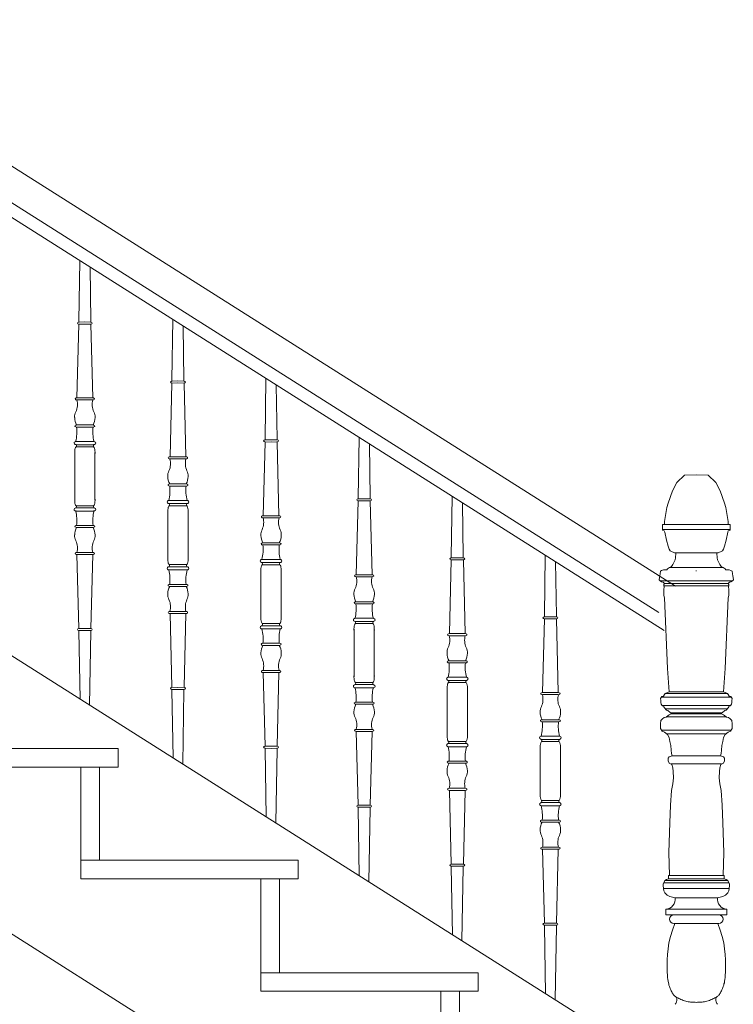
# Model space of a CAD drawing. Header units: millimetres. Extents: x -573548 to 674770, y -246895 to -89040.
# Tile 10 of 199: x 84797 to 85947, y -241671 to -240086. Entities that reach past the tile are written whole.
import ezdxf

# ---------------------------------------------------------------- set-up
doc = ezdxf.new("R2010")
doc.units = ezdxf.units.MM
for name, color, linetype, lineweight in [('balustrada drewniana_Nr_pióra__1', 8, 'Continuous', 9), ('SCHODY_Nr_pióra__1', 8, 'Continuous', 9), ('SCIANY_KONSTR_Nr_pióra__21', 8, 'Continuous', 9)]:
    doc.layers.add(name, color=color, linetype=linetype, lineweight=lineweight)

# ---------------------------------------------------------------- blocks, each defined once
blk = doc.blocks.new('A$C685D2BB2')
at = {"layer": 'balustrada drewniana_Nr_pióra__1'}
for p, q in [((7693.1, 5896.1), (4776.7, 7740.9)), ((7666.2, 5854), (4762.2, 7690.9)), ((7675, 5824.8), (4756.4, 7670.9)), ((7670.4, 5122.3), (4720.1, 6987.8)), ((6727.3, 6120.7), (6741.4, 6120.7)), ((6755.5, 6120.7), (6741.4, 6120.7)), ((6725.1, 6073.3), (6725.1, 6111.7)), ((6757.7, 6073.3), (6757.7, 6111.7)), ((6725.1, 6073.3), (6725.1, 6034.8)), ((6757.7, 6073.3), (6757.7, 6034.8)), ((6727.3, 6025.9), (6741.4, 6025.9)), ((6755.5, 6025.9), (6741.4, 6025.9)), ((6877.3, 6025.8), (6891.4, 6025.8)), ((6905.5, 6025.8), (6891.4, 6025.8)), ((6875.1, 5978.4), (6875.1, 6016.9)), ((6907.7, 5978.4), (6907.7, 6016.9)), ((7675.1, 5995.8), (7726.6, 5995.8)), ((7778, 5995.8), (7726.6, 5995.8)), ((6875.1, 5978.4), (6875.1, 5939.9)), ((6907.7, 5978.4), (6907.7, 5939.9)), ((7672, 5987.4), (7726.6, 5987.4)), ((7781.1, 5987.4), (7726.6, 5987.4)), ((7693.6, 5949.9), (7726.6, 5949.9)), ((7759.5, 5949.9), (7726.6, 5949.9)), ((6877.3, 5931), (6891.4, 5931)), ((6905.5, 5931), (6891.4, 5931)), ((7027.3, 5930.9), (7041.4, 5930.9)), ((7055.5, 5930.9), (7041.4, 5930.9)), ((7025.1, 5883.5), (7025.1, 5922)), ((7057.7, 5883.5), (7057.7, 5922)), ((7683.4, 5926.2), (7726.6, 5926.2)), ((7726.6, 5921.1), (7725.9, 5921.1)), ((7769.7, 5926.2), (7726.6, 5926.2)), ((7668.3, 5904.9), (7726.6, 5904.9)), ((7674.1, 5897.1), (7726.2, 5897.1)), ((7674.9, 5900.8), (7726.6, 5900.8)), ((7784.8, 5904.9), (7726.6, 5904.9)), ((7778.2, 5900.8), (7726.6, 5900.8)), ((7779, 5897.1), (7726.9, 5897.1)), ((7025.1, 5883.5), (7025.1, 5845)), ((7057.7, 5883.5), (7057.7, 5845)), ((7027.3, 5836.1), (7041.4, 5836.1)), ((7055.5, 5836.1), (7041.4, 5836.1)), ((7177.3, 5836), (7191.4, 5836)), ((7205.5, 5836), (7191.4, 5836)), ((7175.1, 5788.6), (7175.1, 5827.1)), ((7207.7, 5788.6), (7207.7, 5827.1)), ((7175.1, 5788.6), (7175.1, 5750.2)), ((7207.7, 5788.6), (7207.7, 5750.2)), ((7177.3, 5741.2), (7191.4, 5741.2)), ((7205.5, 5741.2), (7191.4, 5741.2)), ((7327.3, 5741.1), (7341.4, 5741.1)), ((7355.5, 5741.1), (7341.4, 5741.1)), ((7325.1, 5693.7), (7325.1, 5732.2)), ((7357.7, 5693.7), (7357.7, 5732.2)), ((7676.4, 5723.7), (7726.6, 5723.7)), ((7682.6, 5726), (7726.6, 5726)), ((7770.5, 5726), (7726.6, 5726)), ((7776.7, 5723.7), (7726.6, 5723.7)), ((7670.2, 5717.4), (7726.6, 5717.4)), ((7782.9, 5717.4), (7726.6, 5717.4)), ((7325.1, 5693.7), (7325.1, 5655.3)), ((7357.7, 5693.7), (7357.7, 5655.3)), ((7671.4, 5704), (7726.6, 5704)), ((7677, 5698.6), (7726.6, 5698.6)), ((7685.2, 5692.5), (7726.6, 5692.5)), ((7685.2, 5691), (7726.6, 5691)), ((7781.7, 5704), (7726.6, 5704)), ((7776.1, 5698.6), (7726.6, 5698.6)), ((7767.9, 5692.5), (7726.6, 5692.5)), ((7767.9, 5691), (7726.6, 5691)), ((7678.6, 5685.9), (7726.6, 5685.9)), ((7774.5, 5685.9), (7726.6, 5685.9)), ((7670.7, 5664.3), (7726.6, 5664.3)), ((7678.5, 5658.8), (7726.6, 5658.8)), ((7782.4, 5664.3), (7726.6, 5664.3)), ((7774.6, 5658.8), (7726.6, 5658.8)), ((7327.3, 5646.3), (7341.4, 5646.3)), ((7355.5, 5646.3), (7341.4, 5646.3)), ((7477.3, 5646.3), (7491.4, 5646.3)), ((7505.5, 5646.3), (7491.4, 5646.3)), ((7475.1, 5598.9), (7475.1, 5637.3)), ((7507.7, 5598.9), (7507.7, 5637.3)), ((7687.8, 5623.1), (7726.6, 5623.1)), ((7765.3, 5623.1), (7726.6, 5623.1)), ((7475.1, 5598.9), (7475.1, 5560.4)), ((7507.7, 5598.9), (7507.7, 5560.4)), ((7685.8, 5610.1), (7726.6, 5610.1)), ((7767.3, 5610.1), (7726.6, 5610.1)), ((7477.3, 5551.5), (7491.4, 5551.5)), ((7505.5, 5551.5), (7491.4, 5551.5)), ((7676, 5422.6), (7726.6, 5422.6)), ((7681.6, 5430.8), (7726.6, 5430.8)), ((7681.6, 5425.3), (7726.6, 5425.3)), ((7771.5, 5430.8), (7726.6, 5430.8)), ((7771.5, 5425.3), (7726.6, 5425.3)), ((7777.1, 5422.6), (7726.6, 5422.6)), ((7673.8, 5409.6), (7726.6, 5409.6)), ((7674, 5418.5), (7726.6, 5418.5)), ((7779.1, 5418.5), (7726.6, 5418.5)), ((7779.3, 5409.6), (7726.6, 5409.6)), ((7692.3, 5394.5), (7726.6, 5394.5)), ((7760.8, 5394.5), (7726.6, 5394.5)), ((7677.4, 5376.3), (7726.6, 5376.3)), ((7677.4, 5376.3), (7677.4, 5367.4)), ((7775.7, 5376.3), (7726.6, 5376.3)), ((7775.7, 5376.3), (7775.7, 5367.4)), ((7677.4, 5367.4), (7726.6, 5367.4)), ((7690.4, 5367.1), (7690.4, 5367.4)), ((7690.4, 5367.1), (7726.6, 5367.1)), ((7775.7, 5367.4), (7726.6, 5367.4)), ((7762.7, 5367.1), (7726.6, 5367.1)), ((7762.7, 5367.1), (7762.7, 5367.4)), ((7690.4, 5353.3), (7726.6, 5353.3)), ((7762.7, 5353.3), (7726.6, 5353.3))]:
    blk.add_line(p, q, dxfattribs=at)
for points in [[(6733.2, 6420.3), (6731.8, 6322.9), (6731.7, 6321.5)], [(6749.8, 6409.9), (6751.1, 6322.9), (6751.1, 6321.5)], [(6883.2, 6325.4), (6881.8, 6228), (6881.7, 6226.6)], [(6731.7, 6318.2), (6728.7, 6199.4)], [(6732.1, 6321.5), (6741.4, 6321.6)], [(6741.4, 6318.3), (6732.1, 6318.2)], [(6750.7, 6321.5), (6741.4, 6321.6)], [(6741.4, 6318.3), (6750.8, 6318.2)], [(6751.2, 6318.2), (6754.1, 6199.4)], [(6899.8, 6315), (6901.1, 6228), (6901.1, 6226.6)], [(7033.2, 6230.6), (7031.8, 6133.1), (7031.7, 6131.7)], [(6881.7, 6223.3), (6878.7, 6104.5)], [(6882.1, 6226.6), (6891.4, 6226.7)], [(6891.4, 6223.4), (6882.1, 6223.3)], [(6900.7, 6226.6), (6891.4, 6226.7)], [(6891.4, 6223.4), (6900.8, 6223.3)], [(6901.2, 6223.3), (6904.1, 6104.5)], [(7049.8, 6220.1), (7051.1, 6133.1), (7051.1, 6131.7)], [(6728.6, 6199.4), (6741.4, 6199.4)], [(6754.2, 6199.4), (6741.4, 6199.4)], [(6741.4, 6196.1), (6728.6, 6196.1)], [(6741.4, 6196.1), (6754.2, 6196.1)], [(6728.2, 6155.8), (6741.4, 6155.8)], [(6741.4, 6152.4), (6728.2, 6152.4)], [(6754.7, 6155.8), (6741.4, 6155.8)], [(6741.4, 6152.4), (6754.7, 6152.4)], [(7183.2, 6135.7), (7181.8, 6038.2), (7181.7, 6036.8)], [(6727.5, 6129.3), (6741.4, 6129.3)], [(6741.4, 6124.1), (6727.5, 6124.1)], [(6755.4, 6129.3), (6741.4, 6129.3)], [(6741.4, 6124.1), (6755.3, 6124.1)], [(7031.7, 6128.4), (7028.7, 6009.7)], [(7032.1, 6131.7), (7041.4, 6131.9)], [(7041.4, 6128.5), (7032.1, 6128.4)], [(7050.7, 6131.7), (7041.4, 6131.9)], [(7041.4, 6128.5), (7050.8, 6128.4)], [(7051.2, 6128.4), (7054.1, 6009.7)], [(7199.8, 6125.2), (7201.1, 6038.2), (7201.1, 6036.8)], [(6878.6, 6104.5), (6891.4, 6104.5)], [(6904.2, 6104.5), (6891.4, 6104.5)], [(6891.4, 6101.2), (6878.6, 6101.2)], [(6891.4, 6101.2), (6904.2, 6101.2)], [(7726.6, 6075.8), (7707.7, 6075), (7695, 6063), (7688.2, 6050), (7681.3, 6029.7), (7678.9, 6022.9), (7675.1, 6000.2), (7675.1, 5995.8), (7672, 5995.8), (7672, 5991), (7672, 5988.6), (7672, 5986.2), (7675, 5985.6), (7675.8, 5983.5), (7678.6, 5970.4), (7681, 5960.5), (7683, 5955.7), (7684.5, 5953), (7687.5, 5951.6), (7689, 5950.8), (7691.2, 5950.2), (7692.6, 5950.2), (7693.6, 5949.9), (7693.3, 5946.8), (7693, 5944.7), (7693, 5942), (7692.6, 5938.5), (7690.6, 5935.5), (7688.8, 5931.3), (7686.4, 5927.9), (7683.4, 5926.2), (7680.3, 5924.3), (7678.9, 5922.8), (7673.4, 5922.4), (7670.7, 5921.7), (7669, 5920.4), (7668.3, 5916.3), (7667.9, 5912.8), (7667.2, 5910.1), (7666.9, 5906.7)], [(7726.6, 6075.8), (7745.4, 6075), (7758.1, 6063), (7764.9, 6050), (7771.8, 6029.7), (7774.2, 6022.9), (7778, 6000.2), (7778, 5995.8), (7781.1, 5995.8), (7781.1, 5991), (7781.1, 5988.6), (7781.1, 5986.2), (7778.1, 5985.6), (7777.3, 5983.5), (7774.5, 5970.4), (7772.1, 5960.5), (7770.1, 5955.7), (7768.6, 5953), (7765.6, 5951.6), (7764.1, 5950.8), (7761.9, 5950.2), (7760.5, 5950.2), (7759.5, 5949.9), (7759.8, 5946.8), (7760.1, 5944.7), (7760.1, 5942), (7760.5, 5938.5), (7762.5, 5935.5), (7764.3, 5931.3), (7766.7, 5927.9), (7769.7, 5926.2), (7772.8, 5924.3), (7774.2, 5922.8), (7779.7, 5922.4), (7782.4, 5921.7), (7784.1, 5920.4), (7784.8, 5916.3), (7785.2, 5912.8), (7785.9, 5910.1), (7786.2, 5906.7)], [(6878.2, 6060.9), (6891.4, 6060.9)], [(6891.4, 6057.5), (6878.2, 6057.5)], [(6904.7, 6060.9), (6891.4, 6060.9)], [(6891.4, 6057.5), (6904.7, 6057.5)], [(7333.2, 6040.8), (7331.8, 5943.4), (7331.7, 5941.9)], [(6877.5, 6034.4), (6891.4, 6034.4)], [(6891.4, 6029.2), (6877.5, 6029.2)], [(6905.4, 6034.4), (6891.4, 6034.4)], [(6891.4, 6029.2), (6905.3, 6029.2)], [(7181.7, 6033.5), (7178.7, 5914.8)], [(7182.1, 6036.8), (7191.4, 6037)], [(7191.4, 6033.6), (7182.1, 6033.5)], [(7200.7, 6036.8), (7191.4, 6037)], [(7191.4, 6033.6), (7200.8, 6033.5)], [(7201.2, 6033.5), (7204.1, 5914.8)], [(7349.8, 6030.3), (7351.1, 5943.4), (7351.1, 5941.9)], [(6741.4, 6022.4), (6727.5, 6022.4)], [(6727.5, 6017.3), (6741.4, 6017.3)], [(6741.4, 6022.4), (6755.3, 6022.4)], [(6755.4, 6017.3), (6741.4, 6017.3)], [(7028.6, 6009.7), (7041.4, 6009.7)], [(7054.2, 6009.7), (7041.4, 6009.7)], [(6741.4, 5994.1), (6728.2, 5994.1)], [(6741.4, 5994.1), (6754.7, 5994.1)], [(7041.4, 6006.3), (7028.6, 6006.3)], [(7041.4, 6006.3), (7054.2, 6006.3)], [(6728.2, 5990.8), (6741.4, 5990.8)], [(6754.7, 5990.8), (6741.4, 5990.8)], [(7028.2, 5966), (7041.4, 5966)], [(7041.4, 5962.7), (7028.2, 5962.7)], [(7054.7, 5966), (7041.4, 5966)], [(7041.4, 5962.7), (7054.7, 5962.7)], [(6741.4, 5950.5), (6728.6, 5950.5)], [(6728.6, 5947.1), (6741.4, 5947.1)], [(6731.7, 5828.4), (6728.7, 5947.1)], [(6741.4, 5950.5), (6754.2, 5950.5)], [(6754.2, 5947.1), (6741.4, 5947.1)], [(6751.2, 5828.4), (6754.1, 5947.1)], [(7483.2, 5945.9), (7481.8, 5848.5), (7481.7, 5847.1)], [(7027.5, 5939.5), (7041.4, 5939.5)], [(7041.4, 5934.3), (7027.5, 5934.3)], [(7055.4, 5939.5), (7041.4, 5939.5)], [(7041.4, 5934.3), (7055.3, 5934.3)], [(7331.7, 5938.7), (7328.7, 5819.9)], [(7332.1, 5942), (7341.4, 5942.1)], [(7341.4, 5938.7), (7332.1, 5938.6)], [(7350.7, 5942), (7341.4, 5942.1)], [(7341.4, 5938.7), (7350.8, 5938.6)], [(7351.2, 5938.7), (7354.1, 5819.9)], [(7499.8, 5935.4), (7501.1, 5848.5), (7501.1, 5847.1)], [(6891.4, 5927.6), (6877.5, 5927.6)], [(6877.5, 5922.4), (6891.4, 5922.4)], [(6891.4, 5927.6), (6905.3, 5927.6)], [(6905.4, 5922.4), (6891.4, 5922.4)], [(7178.6, 5914.8), (7191.4, 5914.8)], [(7204.2, 5914.8), (7191.4, 5914.8)], [(6891.4, 5899.2), (6878.2, 5899.2)], [(6891.4, 5899.2), (6904.7, 5899.2)], [(7191.4, 5911.4), (7178.6, 5911.4)], [(7191.4, 5911.4), (7204.2, 5911.4)], [(7666.9, 5906.7), (7668.3, 5904.9), (7670.7, 5903.2), (7673.1, 5902.5), (7675.1, 5900.6), (7675.2, 5900.7), (7674.1, 5898.8), (7674.1, 5896.7), (7674.8, 5895.3), (7674.4, 5890.9), (7674.4, 5886.4), (7674.4, 5881.3), (7675.5, 5877.5), (7680.3, 5763.7), (7682.7, 5726), (7676.4, 5723.7), (7675.5, 5721.9), (7673.4, 5719.5), (7671, 5718.8), (7669, 5715.4), (7669.3, 5712.3), (7669.3, 5709.2), (7670, 5706.4), (7671, 5704.7), (7671.5, 5703.9), (7673.4, 5703), (7674.3, 5702.3), (7675.5, 5700.3), (7678.6, 5696.8), (7680.6, 5696.2), (7684.4, 5693.1), (7686.1, 5692.4), (7684.7, 5690.3), (7682.7, 5689.3), (7681.3, 5688.3), (7678.2, 5685.5), (7674.8, 5684.8), (7672, 5682.8), (7669.3, 5680), (7669, 5674.9), (7668.6, 5672.2), (7668.6, 5667.4), (7671.7, 5662.9), (7675.5, 5661.2), (7680.3, 5657.4), (7682.7, 5652.6), (7684, 5646.5), (7685.4, 5639.6), (7686.1, 5632.4), (7686.4, 5626.9), (7687.8, 5623.1), (7682.7, 5621.8), (7681, 5619.2), (7681, 5614.9), (7683, 5611.5), (7687.1, 5609.4), (7688.8, 5603.9), (7689.2, 5598.1), (7689.9, 5587.5), (7688.8, 5578.2), (7686.4, 5567.3), (7684.9, 5543.6), (7683.6, 5515.1), (7682.3, 5467.5), (7683.4, 5430.8), (7681.6, 5430.8), (7681.6, 5427.7), (7681.6, 5425.3), (7678.6, 5424), (7676, 5422.6), (7673.1, 5416.4), (7673.1, 5414), (7674.4, 5405.6), (7676, 5402.6), (7679.8, 5398.7), (7683.6, 5396.8), (7692.3, 5394.5), (7702, 5394.5), (7726.6, 5394.5)], [(7786.2, 5906.7), (7784.8, 5904.9), (7782.4, 5903.2), (7780, 5902.5), (7778, 5900.6), (7777.9, 5900.7), (7779, 5898.8), (7779, 5896.7), (7778.3, 5895.3), (7778.7, 5890.9), (7778.7, 5886.4), (7778.7, 5881.3), (7777.6, 5877.5), (7772.8, 5763.7), (7770.4, 5726), (7776.7, 5723.7), (7777.6, 5721.9), (7779.7, 5719.5), (7782.1, 5718.8), (7784.1, 5715.4), (7783.8, 5712.3), (7783.8, 5709.2), (7783.1, 5706.4), (7782.1, 5704.7), (7781.6, 5703.9), (7779.7, 5703), (7778.8, 5702.3), (7777.6, 5700.3), (7774.5, 5696.8), (7772.5, 5696.2), (7768.7, 5693.1), (7767, 5692.4), (7768.4, 5690.3), (7770.4, 5689.3), (7771.8, 5688.3), (7774.9, 5685.5), (7778.3, 5684.8), (7781.1, 5682.8), (7783.8, 5680), (7784.1, 5674.9), (7784.5, 5672.2), (7784.5, 5667.4), (7781.4, 5662.9), (7777.6, 5661.2), (7772.8, 5657.4), (7770.4, 5652.6), (7769.1, 5646.5), (7767.7, 5639.6), (7767, 5632.4), (7766.7, 5626.9), (7765.3, 5623.1), (7770.4, 5621.8), (7772.1, 5619.2), (7772.1, 5614.9), (7770.1, 5611.5), (7766, 5609.4), (7764.3, 5603.9), (7763.9, 5598.1), (7763.2, 5587.5), (7764.3, 5578.2), (7766.7, 5567.3), (7768.2, 5543.6), (7769.5, 5515.1), (7770.8, 5467.5), (7769.7, 5430.8), (7771.5, 5430.8), (7771.5, 5427.7), (7771.5, 5425.3), (7774.5, 5424), (7777.1, 5422.6), (7780, 5416.4), (7780, 5414), (7778.7, 5405.6), (7777.1, 5402.6), (7773.3, 5398.7), (7769.5, 5396.8), (7760.8, 5394.5), (7751.1, 5394.5), (7726.6, 5394.5)], [(6878.2, 5895.9), (6891.4, 5895.9)], [(6904.7, 5895.9), (6891.4, 5895.9)], [(7178.2, 5871.1), (7191.4, 5871.1)], [(7191.4, 5867.8), (7178.2, 5867.8)], [(7204.7, 5871.1), (7191.4, 5871.1)], [(7191.4, 5867.8), (7204.7, 5867.8)], [(6891.4, 5855.6), (6878.6, 5855.6)], [(6878.6, 5852.2), (6891.4, 5852.2)], [(6881.7, 5733.5), (6878.7, 5852.2)], [(6891.4, 5855.6), (6904.2, 5855.6)], [(6904.2, 5852.2), (6891.4, 5852.2)], [(6901.2, 5733.5), (6904.1, 5852.2)], [(7177.5, 5844.6), (7191.4, 5844.6)], [(7191.4, 5839.5), (7177.5, 5839.5)], [(7205.4, 5844.6), (7191.4, 5844.6)], [(7191.4, 5839.5), (7205.3, 5839.5)], [(7481.7, 5843.8), (7478.7, 5725)], [(7482.1, 5847.1), (7491.4, 5847.2)], [(7491.4, 5843.9), (7482.1, 5843.7)], [(7500.7, 5847.1), (7491.4, 5847.2)], [(7491.4, 5843.9), (7500.8, 5843.7)], [(7501.2, 5843.8), (7504.1, 5725)], [(6733.6, 5714.6), (6731.8, 5823.7), (6731.7, 5825.1)], [(6741.4, 5828.3), (6732.1, 5828.4)], [(6732.1, 5825.1), (6741.4, 5824.9)], [(6741.4, 5828.3), (6750.8, 5828.4)], [(6750.7, 5825.1), (6741.4, 5824.9)], [(6749, 5704.8), (6751.1, 5823.7), (6751.1, 5825.1)], [(7041.4, 5832.7), (7027.5, 5832.7)], [(7027.5, 5827.5), (7041.4, 5827.5)], [(7041.4, 5832.7), (7055.3, 5832.7)], [(7055.4, 5827.5), (7041.4, 5827.5)], [(7328.6, 5819.9), (7341.4, 5819.9)], [(7354.2, 5819.9), (7341.4, 5819.9)], [(7041.4, 5804.4), (7028.2, 5804.4)], [(7041.4, 5804.4), (7054.7, 5804.4)], [(7341.4, 5816.6), (7328.6, 5816.6)], [(7341.4, 5816.6), (7354.2, 5816.6)], [(7028.2, 5801), (7041.4, 5801)], [(7054.7, 5801), (7041.4, 5801)], [(7328.2, 5776.2), (7341.4, 5776.2)], [(7341.4, 5772.9), (7328.2, 5772.9)], [(7354.7, 5776.2), (7341.4, 5776.2)], [(7341.4, 5772.9), (7354.7, 5772.9)], [(7041.4, 5760.7), (7028.6, 5760.7)], [(7028.6, 5757.4), (7041.4, 5757.4)], [(7031.7, 5638.6), (7028.7, 5757.4)], [(7041.4, 5760.7), (7054.2, 5760.7)], [(7054.2, 5757.4), (7041.4, 5757.4)], [(7051.2, 5638.6), (7054.1, 5757.4)], [(7327.5, 5749.7), (7341.4, 5749.7)], [(7341.4, 5744.6), (7327.5, 5744.6)], [(7355.4, 5749.7), (7341.4, 5749.7)], [(7341.4, 5744.6), (7355.3, 5744.6)], [(6883.6, 5619.7), (6881.8, 5728.8), (6881.7, 5730.2)], [(6891.4, 5733.4), (6882.1, 5733.5)], [(6882.1, 5730.2), (6891.4, 5730)], [(6891.4, 5733.4), (6900.8, 5733.5)], [(6900.7, 5730.2), (6891.4, 5730)], [(6899, 5609.9), (6901.1, 5728.8), (6901.1, 5730.2)], [(7191.4, 5737.8), (7177.5, 5737.8)], [(7177.5, 5732.6), (7191.4, 5732.6)], [(7191.4, 5737.8), (7205.3, 5737.8)], [(7205.4, 5732.6), (7191.4, 5732.6)], [(7478.6, 5725), (7491.4, 5725)], [(7504.2, 5725), (7491.4, 5725)], [(7191.4, 5709.5), (7178.2, 5709.5)], [(7191.4, 5709.5), (7204.7, 5709.5)], [(7491.4, 5721.7), (7478.6, 5721.7)], [(7491.4, 5721.7), (7504.2, 5721.7)], [(7178.2, 5706.1), (7191.4, 5706.1)], [(7204.7, 5706.1), (7191.4, 5706.1)], [(7478.2, 5681.3), (7491.4, 5681.3)], [(7491.4, 5678), (7478.2, 5678)], [(7504.7, 5681.3), (7491.4, 5681.3)], [(7491.4, 5678), (7504.7, 5678)], [(7191.4, 5665.8), (7178.6, 5665.8)], [(7178.6, 5662.5), (7191.4, 5662.5)], [(7181.7, 5543.7), (7178.7, 5662.5)], [(7191.4, 5665.8), (7204.2, 5665.8)], [(7204.2, 5662.5), (7191.4, 5662.5)], [(7201.2, 5543.7), (7204.1, 5662.5)], [(7341.4, 5642.9), (7327.5, 5642.9)], [(7341.4, 5642.9), (7355.3, 5642.9)], [(7477.5, 5654.8), (7491.4, 5654.8)], [(7491.4, 5649.7), (7477.5, 5649.7)], [(7505.4, 5654.8), (7491.4, 5654.8)], [(7491.4, 5649.7), (7505.3, 5649.7)], [(7033.6, 5524.8), (7031.8, 5633.9), (7031.7, 5635.3)], [(7041.4, 5638.5), (7032.1, 5638.6)], [(7032.1, 5635.3), (7041.4, 5635.2)], [(7041.4, 5638.5), (7050.8, 5638.6)], [(7050.7, 5635.3), (7041.4, 5635.2)], [(7049, 5515.1), (7051.1, 5633.9), (7051.1, 5635.3)], [(7327.5, 5637.8), (7341.4, 5637.8)], [(7355.4, 5637.8), (7341.4, 5637.8)], [(7341.4, 5614.6), (7328.2, 5614.6)], [(7328.2, 5611.3), (7341.4, 5611.3)], [(7341.4, 5614.6), (7354.7, 5614.6)], [(7354.7, 5611.3), (7341.4, 5611.3)], [(7341.4, 5570.9), (7328.6, 5570.9)], [(7328.6, 5567.6), (7341.4, 5567.6)], [(7331.7, 5448.8), (7328.7, 5567.6)], [(7341.4, 5570.9), (7354.2, 5570.9)], [(7354.2, 5567.6), (7341.4, 5567.6)], [(7351.2, 5448.8), (7354.1, 5567.6)], [(7491.4, 5548), (7477.5, 5548)], [(7491.4, 5548), (7505.3, 5548)], [(7183.6, 5429.9), (7181.8, 5539), (7181.7, 5540.4)], [(7191.4, 5543.6), (7182.1, 5543.7)], [(7182.1, 5540.4), (7191.4, 5540.3)], [(7191.4, 5543.6), (7200.8, 5543.7)], [(7200.7, 5540.4), (7191.4, 5540.3)], [(7199, 5420.2), (7201.1, 5539), (7201.1, 5540.4)], [(7477.5, 5542.9), (7491.4, 5542.9)], [(7505.4, 5542.9), (7491.4, 5542.9)], [(7491.4, 5519.7), (7478.2, 5519.7)], [(7478.2, 5516.4), (7491.4, 5516.4)], [(7491.4, 5519.7), (7504.7, 5519.7)], [(7504.7, 5516.4), (7491.4, 5516.4)], [(7491.4, 5476), (7478.6, 5476)], [(7478.6, 5472.7), (7491.4, 5472.7)], [(7481.7, 5353.9), (7478.7, 5472.7)], [(7491.4, 5476), (7504.2, 5476)], [(7504.2, 5472.7), (7491.4, 5472.7)], [(7501.2, 5353.9), (7504.1, 5472.7)], [(7333.6, 5335), (7331.8, 5444.1), (7331.7, 5445.5)], [(7341.4, 5448.7), (7332.1, 5448.8)], [(7332.1, 5445.5), (7341.4, 5445.4)], [(7341.4, 5448.7), (7350.8, 5448.8)], [(7350.7, 5445.5), (7341.4, 5445.4)], [(7349, 5325.3), (7351.1, 5444.1), (7351.1, 5445.5)], [(7483.6, 5240.1), (7481.8, 5349.2), (7481.7, 5350.7)], [(7491.4, 5353.8), (7482.1, 5354)], [(7482.1, 5350.6), (7491.4, 5350.5)], [(7491.4, 5353.8), (7500.8, 5354)], [(7500.7, 5350.6), (7491.4, 5350.5)], [(7499, 5230.4), (7501.1, 5349.2), (7501.1, 5350.7)]]:
    blk.add_lwpolyline(points, dxfattribs=at)
at = {"layer": 'balustrada drewniana_Nr_pióra__1', "flags": 128}
for points in [[(7692, 5353.3), (7687.9, 5342.8), (7684.8, 5332.4), (7682.5, 5322.2), (7681, 5312.5), (7680.1, 5303.4), (7679.6, 5294.9), (7679.5, 5287.3), (7679.6, 5280.6), (7679.8, 5274.9), (7680, 5270.2), (7680.3, 5266.3), (7680.6, 5263.1), (7681, 5260.4), (7681.5, 5258), (7682, 5256), (7682.5, 5254.1), (7683.2, 5252.1), (7683.8, 5250.2), (7684.6, 5248.4), (7685.3, 5246.6), (7686.1, 5244.8), (7686.9, 5243.2), (7687.7, 5241.7), (7688.5, 5240.4), (7689.4, 5239.2), (7690.2, 5238.1), (7691.1, 5237.2), (7692.1, 5236.4), (7693.1, 5235.6), (7694.2, 5234.9), (7695.4, 5234.2), (7696.8, 5233.4), (7698.3, 5232.7), (7699.9, 5231.9), (7701.7, 5231), (7703.5, 5230.2), (7705.4, 5229.5), (7707.4, 5228.8), (7709.4, 5228.1), (7711.4, 5227.6), (7713.4, 5227.2), (7715.4, 5226.9), (7717.4, 5226.7), (7719.3, 5226.5), (7721.2, 5226.4), (7723.1, 5226.4), (7724.8, 5226.4), (7726.6, 5226.3)], [(7761.1, 5353.3), (7765.2, 5342.8), (7768.3, 5332.4), (7770.6, 5322.2), (7772.1, 5312.5), (7773, 5303.4), (7773.5, 5294.9), (7773.6, 5287.3), (7773.5, 5280.6), (7773.3, 5274.9), (7773.1, 5270.2), (7772.8, 5266.3), (7772.5, 5263.1), (7772.1, 5260.4), (7771.7, 5258), (7771.1, 5256), (7770.6, 5254.1), (7769.9, 5252.1), (7769.3, 5250.2), (7768.5, 5248.4), (7767.8, 5246.6), (7767, 5244.8), (7766.2, 5243.2), (7765.4, 5241.7), (7764.6, 5240.4), (7763.7, 5239.2), (7762.9, 5238.1), (7762, 5237.2), (7761, 5236.4), (7760, 5235.6), (7758.9, 5234.9), (7757.7, 5234.2), (7756.3, 5233.4), (7754.8, 5232.7), (7753.2, 5231.9), (7751.4, 5231), (7749.6, 5230.2), (7747.7, 5229.5), (7745.7, 5228.8), (7743.7, 5228.1), (7741.7, 5227.6), (7739.7, 5227.2), (7737.7, 5226.9), (7735.7, 5226.7), (7733.8, 5226.5), (7731.9, 5226.4), (7730, 5226.4), (7728.3, 5226.4), (7726.6, 5226.3)], [(7692.7, 5223.2), (7693.4, 5224.3), (7694, 5225.6), (7694.5, 5227.3), (7694.9, 5229.3), (7695, 5231.7), (7694.8, 5234.5)], [(7760.4, 5223.2), (7759.7, 5224.3), (7759.1, 5225.6), (7758.6, 5227.3), (7758.2, 5229.3), (7758.1, 5231.7), (7758.3, 5234.5)]]:
    blk.add_lwpolyline(points, dxfattribs=at)
at = {"layer": 'balustrada drewniana_Nr_pióra__1'}
for centre, radius, start, end in [((6701.6, 6188.6), 27.9, 335.2899, 15.4845), ((6781.2, 6188.6), 27.9, 164.5155, 204.7101), ((6741.2, 6169.2), 16.3, 151.329, 184.6255), ((6750.7, 6168.1), 25.7, 180.5357, 208.6884), ((6732.1, 6168.1), 25.7, 331.3116, 359.4643), ((6741.6, 6169.2), 16.3, 355.3745, 28.671), ((6665.4, 6145.2), 63.2, 345.3582, 6.5823), ((6817.4, 6145.2), 63.2, 173.4177, 194.6418), ((6758.9, 6110.9), 33.9, 166.8073, 181.4489), ((6729.6, 6117.7), 3.77, 127.9411, 165.9891), ((6725.5, 6122.1), 2.29, 322.9251, 69.0836), ((6757.4, 6122.1), 2.29, 110.9164, 217.0749), ((6753.2, 6117.7), 3.77, 14.0109, 52.0589), ((6723.9, 6110.9), 33.9, 358.5511, 13.1927), ((6851.6, 6093.7), 27.9, 335.2899, 15.4845), ((6931.2, 6093.7), 27.9, 164.5155, 204.7101), ((6891.2, 6074.3), 16.3, 151.329, 184.6255), ((6900.7, 6073.2), 25.7, 180.5357, 208.6884), ((6882.1, 6073.2), 25.7, 331.3116, 359.4643), ((6891.6, 6074.3), 16.3, 355.3745, 28.671), ((6815.4, 6050.3), 63.2, 345.3582, 6.5823), ((6967.4, 6050.3), 63.2, 173.4177, 194.6418), ((6758.9, 6035.7), 33.9, 178.5511, 193.1927), ((6729.6, 6028.8), 3.77, 194.0109, 232.0589), ((6725.5, 6024.5), 2.29, 290.9164, 37.0749), ((6757.4, 6024.5), 2.29, 142.9251, 249.0836), ((6753.2, 6028.8), 3.77, 307.9411, 345.9891), ((6723.9, 6035.7), 33.9, 346.8073, 1.4489), ((6908.9, 6016), 33.9, 166.8073, 181.4489), ((6879.6, 6022.8), 3.77, 127.9411, 165.9891), ((6875.5, 6027.2), 2.29, 322.9251, 69.0836), ((6907.4, 6027.2), 2.29, 110.9164, 217.0749), ((6903.2, 6022.8), 3.77, 14.0109, 52.0589), ((6873.9, 6016), 33.9, 358.5511, 13.1927), ((6665.4, 6001.4), 63.2, 353.4177, 14.6418), ((6817.4, 6001.4), 63.2, 165.3582, 186.5823), ((7001.6, 5998.9), 27.9, 335.2899, 15.4845), ((7081.2, 5998.9), 27.9, 164.5155, 204.7101), ((6750.7, 5978.5), 25.7, 151.3116, 179.4643), ((6741.2, 5977.4), 16.3, 175.3745, 208.671), ((6732.1, 5978.5), 25.7, 0.5357, 28.6884), ((6741.6, 5977.4), 16.3, 331.329, 4.6255), ((7041.2, 5979.4), 16.3, 151.329, 184.6255), ((7050.7, 5978.3), 25.7, 180.5357, 208.6884), ((7032.1, 5978.3), 25.7, 331.3116, 359.4643), ((7041.6, 5979.4), 16.3, 355.3745, 28.671), ((6701.6, 5957.9), 27.9, 344.5155, 24.7101), ((6781.2, 5957.9), 27.9, 155.2899, 195.4845), ((6965.4, 5955.4), 63.2, 345.3582, 6.5823), ((7117.4, 5955.4), 63.2, 173.4177, 194.6418), ((6908.9, 5940.8), 33.9, 178.5511, 193.1927), ((6879.6, 5934), 3.77, 194.0109, 232.0589), ((6875.5, 5929.6), 2.29, 290.9164, 37.0749), ((6907.4, 5929.6), 2.29, 142.9251, 249.0836), ((6903.2, 5934), 3.77, 307.9411, 345.9891), ((6873.9, 5940.8), 33.9, 346.8073, 1.4489), ((7058.9, 5921.1), 33.9, 166.8073, 181.4489), ((7029.6, 5927.9), 3.77, 127.9411, 165.9891), ((7025.5, 5932.3), 2.29, 322.9251, 69.0836), ((7057.4, 5932.3), 2.29, 110.9164, 217.0749), ((7053.2, 5927.9), 3.77, 14.0109, 52.0589), ((7023.9, 5921.1), 33.9, 358.5511, 13.1927), ((6815.4, 5906.5), 63.2, 353.4177, 14.6418), ((6967.4, 5906.5), 63.2, 165.3582, 186.5823), ((7151.6, 5904), 27.9, 335.2899, 15.4845), ((7231.2, 5904), 27.9, 164.5155, 204.7101), ((6900.7, 5883.6), 25.7, 151.3116, 179.4643), ((6891.2, 5882.5), 16.3, 175.3745, 208.671), ((6882.1, 5883.6), 25.7, 0.5357, 28.6884), ((6891.6, 5882.5), 16.3, 331.329, 4.6255), ((7191.2, 5884.5), 16.3, 151.329, 184.6255), ((7200.7, 5883.4), 25.7, 180.5357, 208.6884), ((7182.1, 5883.4), 25.7, 331.3116, 359.4643), ((7191.6, 5884.5), 16.3, 355.3745, 28.671), ((6851.6, 5863), 27.9, 344.5155, 24.7101), ((6931.2, 5863), 27.9, 155.2899, 195.4845), ((7115.4, 5860.5), 63.2, 345.3582, 6.5823), ((7267.4, 5860.5), 63.2, 173.4177, 194.6418), ((7058.9, 5845.9), 33.9, 178.5511, 193.1927), ((7029.6, 5839.1), 3.77, 194.0109, 232.0589), ((7025.5, 5834.7), 2.29, 290.9164, 37.0749), ((7057.4, 5834.7), 2.29, 142.9251, 249.0836), ((7053.2, 5839.1), 3.77, 307.9411, 345.9891), ((7023.9, 5845.9), 33.9, 346.8073, 1.4489), ((7208.9, 5826.2), 33.9, 166.8073, 181.4489), ((7179.6, 5833.1), 3.77, 127.9411, 165.9891), ((7175.5, 5837.4), 2.29, 322.9251, 69.0836), ((7207.4, 5837.4), 2.29, 110.9164, 217.0749), ((7203.2, 5833.1), 3.77, 14.0109, 52.0589), ((7173.9, 5826.2), 33.9, 358.5511, 13.1927), ((6965.4, 5811.6), 63.2, 353.4177, 14.6418), ((7117.4, 5811.6), 63.2, 165.3582, 186.5823), ((7301.6, 5809.1), 27.9, 335.2899, 15.4845), ((7381.2, 5809.1), 27.9, 164.5155, 204.7101), ((7050.7, 5788.7), 25.7, 151.3116, 179.4643), ((7041.2, 5787.6), 16.3, 175.3745, 208.671), ((7032.1, 5788.7), 25.7, 0.5357, 28.6884), ((7041.6, 5787.6), 16.3, 331.329, 4.6255), ((7341.2, 5789.6), 16.3, 151.329, 184.6255), ((7350.7, 5788.5), 25.7, 180.5357, 208.6884), ((7332.1, 5788.5), 25.7, 331.3116, 359.4643), ((7341.6, 5789.6), 16.3, 355.3745, 28.671), ((7001.6, 5768.1), 27.9, 344.5155, 24.7101), ((7081.2, 5768.1), 27.9, 155.2899, 195.4845), ((7265.4, 5765.6), 63.2, 345.3582, 6.5823), ((7417.4, 5765.6), 63.2, 173.4177, 194.6418), ((7208.9, 5751), 33.9, 178.5511, 193.1927), ((7179.6, 5744.2), 3.77, 194.0109, 232.0589), ((7175.5, 5739.8), 2.29, 290.9164, 37.0749), ((7207.4, 5739.8), 2.29, 142.9251, 249.0836), ((7203.2, 5744.2), 3.77, 307.9411, 345.9891), ((7173.9, 5751), 33.9, 346.8073, 1.4489), ((7358.9, 5731.4), 33.9, 166.8073, 181.4489), ((7329.6, 5738.2), 3.77, 127.9411, 165.9891), ((7325.5, 5742.5), 2.29, 322.9251, 69.0836), ((7357.4, 5742.5), 2.29, 110.9164, 217.0749), ((7353.2, 5738.2), 3.77, 14.0109, 52.0589), ((7323.9, 5731.4), 33.9, 358.5511, 13.1927), ((7115.4, 5716.7), 63.2, 353.4177, 14.6418), ((7267.4, 5716.7), 63.2, 165.3582, 186.5823), ((7451.6, 5714.2), 27.9, 335.2899, 15.4845), ((7531.2, 5714.2), 27.9, 164.5155, 204.7101), ((7200.7, 5693.8), 25.7, 151.3116, 179.4643), ((7191.2, 5692.7), 16.3, 175.3745, 208.671), ((7182.1, 5693.8), 25.7, 0.5357, 28.6884), ((7191.6, 5692.7), 16.3, 331.329, 4.6255), ((7491.2, 5694.7), 16.3, 151.329, 184.6255), ((7500.7, 5693.7), 25.7, 180.5357, 208.6884), ((7482.1, 5693.7), 25.7, 331.3116, 359.4643), ((7491.6, 5694.7), 16.3, 355.3745, 28.671), ((7151.6, 5673.3), 27.9, 344.5155, 24.7101), ((7231.2, 5673.3), 27.9, 155.2899, 195.4845), ((7415.4, 5670.8), 63.2, 345.3582, 6.5823), ((7567.4, 5670.8), 63.2, 173.4177, 194.6418), ((7358.9, 5656.1), 33.9, 178.5511, 193.1927), ((7329.6, 5649.3), 3.77, 194.0109, 232.0589), ((7325.5, 5645), 2.29, 290.9164, 37.0749), ((7357.4, 5645), 2.29, 142.9251, 249.0836), ((7353.2, 5649.3), 3.77, 307.9411, 345.9891), ((7323.9, 5656.1), 33.9, 346.8073, 1.4489), ((7508.9, 5636.5), 33.9, 166.8073, 181.4489), ((7479.6, 5643.3), 3.77, 127.9411, 165.9891), ((7475.5, 5647.6), 2.29, 322.9251, 69.0836), ((7507.4, 5647.6), 2.29, 110.9164, 217.0749), ((7503.2, 5643.3), 3.77, 14.0109, 52.0589), ((7473.9, 5636.5), 33.9, 358.5511, 13.1927), ((7265.4, 5621.8), 63.2, 353.4177, 14.6418), ((7417.4, 5621.8), 63.2, 165.3582, 186.5823), ((7350.7, 5598.9), 25.7, 151.3116, 179.4643), ((7332.1, 5598.9), 25.7, 0.5357, 28.6884), ((7341.2, 5597.9), 16.3, 175.3745, 208.671), ((7341.6, 5597.9), 16.3, 331.329, 4.6255), ((7301.6, 5578.4), 27.9, 344.5155, 24.7101), ((7381.2, 5578.4), 27.9, 155.2899, 195.4845), ((7508.9, 5561.2), 33.9, 178.5511, 193.1927), ((7479.6, 5554.4), 3.77, 194.0109, 232.0589), ((7475.5, 5550.1), 2.29, 290.9164, 37.0749), ((7507.4, 5550.1), 2.29, 142.9251, 249.0836), ((7503.2, 5554.4), 3.77, 307.9411, 345.9891), ((7473.9, 5561.2), 33.9, 346.8073, 1.4489), ((7415.4, 5527), 63.2, 353.4177, 14.6418), ((7567.4, 5527), 63.2, 165.3582, 186.5823), ((7500.7, 5504), 25.7, 151.3116, 179.4643), ((7482.1, 5504), 25.7, 0.5357, 28.6884), ((7491.2, 5503), 16.3, 175.3745, 208.671), ((7491.6, 5503), 16.3, 331.329, 4.6255), ((7451.6, 5483.5), 27.9, 344.5155, 24.7101), ((7531.2, 5483.5), 27.9, 155.2899, 195.4845), ((7676.8, 5392), 15.7, 272.122, 9.2505), ((7776.3, 5392), 15.7, 170.7495, 267.878), ((7690.4, 5360.2), 6.89, 90, 270), ((7762.7, 5360.2), 6.89, 270, 90)]:
    blk.add_arc(centre, radius, start, end, dxfattribs=at)
for centre, major_axis, ratio, start_param, end_param in [((6732.2, 6319.8), (2.73, 0.01), 0.610734, 1.599557, 4.672028), ((6733.4, 6319.7), (2.73, 0.04), 0.610071, 4.712389, 4.742644), ((6749.5, 6319.7), (-2.73, 0.04), 0.610071, 1.540542, 1.570796), ((6750.7, 6319.8), (-2.73, 0.01), 0.610734, 1.611157, 4.683628), ((6882.2, 6224.9), (2.73, 0.01), 0.610734, 1.599557, 4.672028), ((6883.4, 6224.8), (2.73, 0.04), 0.610071, 4.712389, 4.742644), ((6899.5, 6224.8), (-2.73, 0.04), 0.610071, 1.540542, 1.570796), ((6900.7, 6224.9), (-2.73, 0.01), 0.610734, 1.611157, 4.683628), ((6728.5, 6197.8), (-2.73, -0.05), 0.609492, 4.661602, 7.842393), ((6754.3, 6197.8), (-2.73, 0.04), 0.610071, 1.540542, 4.760584), ((6728.1, 6154.1), (-2.73, -0.04), 0.610071, 4.664194, 7.884236), ((6754.8, 6154.1), (2.73, -0.04), 0.610071, 4.682134, 7.902177), ((6727.5, 6126.7), (3.53, -0.02), 0.726701, 1.575445, 4.734164), ((6755.4, 6126.7), (-3.53, -0.02), 0.726701, 1.549022, 4.70774), ((7032.2, 6130.1), (2.73, 0.01), 0.610734, 1.599557, 4.672028), ((7033.4, 6129.9), (2.73, 0.04), 0.610071, 4.712389, 4.742644), ((7049.5, 6129.9), (-2.73, 0.04), 0.610071, 1.540542, 1.570796), ((7050.7, 6130.1), (-2.73, 0.01), 0.610734, 1.611157, 4.683628), ((6878.5, 6102.9), (-2.73, -0.05), 0.609492, 4.661602, 7.842393), ((6904.3, 6102.9), (-2.73, 0.04), 0.610071, 1.540542, 4.760584), ((6878.1, 6059.2), (-2.73, -0.04), 0.610071, 4.664194, 7.884236), ((6904.8, 6059.2), (2.73, -0.04), 0.610071, 4.682134, 7.902177), ((6877.5, 6031.8), (3.53, -0.02), 0.726701, 1.575445, 4.734164), ((6905.4, 6031.8), (-3.53, -0.02), 0.726701, 1.549022, 4.70774), ((7182.2, 6035.2), (2.73, 0.01), 0.610734, 1.599557, 4.672028), ((7183.4, 6035.1), (2.73, 0.04), 0.610071, 4.712389, 4.742644), ((7199.5, 6035.1), (-2.73, 0.04), 0.610071, 1.540542, 1.570796), ((7200.7, 6035.2), (-2.73, 0.01), 0.610734, 1.611157, 4.683628), ((6727.5, 6019.9), (3.53, 0.02), 0.726701, 1.549022, 4.70774), ((6755.4, 6019.9), (-3.53, 0.02), 0.726701, 1.575445, 4.734164), ((7028.5, 6008), (-2.73, -0.05), 0.609492, 4.661602, 7.842393), ((7054.3, 6008), (-2.73, 0.04), 0.610071, 1.540542, 4.760584), ((6728.1, 5992.5), (-2.73, 0.04), 0.610071, 4.682134, 7.902177), ((6754.8, 5992.5), (2.73, 0.04), 0.610071, 4.664194, 7.884236), ((7028.1, 5964.3), (-2.73, -0.04), 0.610071, 4.664194, 7.884236), ((7054.8, 5964.3), (2.73, -0.04), 0.610071, 4.682134, 7.902177), ((6728.5, 5948.8), (-2.73, 0.05), 0.609492, 4.723978, 7.904769), ((6754.3, 5948.8), (-2.73, -0.04), 0.610071, 1.522601, 4.742644), ((7027.5, 5936.9), (3.53, -0.02), 0.726701, 1.575445, 4.734164), ((7055.4, 5936.9), (-3.53, -0.02), 0.726701, 1.549022, 4.70774), ((7332.2, 5940.3), (2.73, 0.01), 0.610734, 1.599557, 4.672028), ((7333.4, 5940.2), (2.73, 0.04), 0.610071, 4.712389, 4.742644), ((7349.5, 5940.2), (-2.73, 0.04), 0.610071, 1.540542, 1.570796), ((7350.7, 5940.3), (-2.73, 0.01), 0.610734, 1.611157, 4.683628), ((6877.5, 5925), (3.53, 0.02), 0.726701, 1.549022, 4.70774), ((6905.4, 5925), (-3.53, 0.02), 0.726701, 1.575445, 4.734164), ((7178.5, 5913.1), (-2.73, -0.05), 0.609492, 4.661602, 7.842393), ((7204.3, 5913.1), (-2.73, 0.04), 0.610071, 1.540542, 4.760584), ((6878.1, 5897.6), (-2.73, 0.04), 0.610071, 4.682134, 7.902177), ((6904.8, 5897.6), (2.73, 0.04), 0.610071, 4.664194, 7.884236), ((7178.1, 5869.4), (-2.73, -0.04), 0.610071, 4.664194, 7.884236), ((7204.8, 5869.4), (2.73, -0.04), 0.610071, 4.682134, 7.902177), ((6878.5, 5853.9), (-2.73, 0.05), 0.609492, 4.723978, 7.904769), ((6904.3, 5853.9), (-2.73, -0.04), 0.610071, 1.522601, 4.742644), ((7177.5, 5842), (3.53, -0.02), 0.726701, 1.575445, 4.734164), ((7205.4, 5842), (-3.53, -0.02), 0.726701, 1.549022, 4.70774), ((7482.2, 5845.4), (2.73, 0.01), 0.610734, 1.599557, 4.672028), ((7483.4, 5845.3), (2.73, 0.04), 0.610071, 4.712389, 4.742644), ((7499.5, 5845.3), (-2.73, 0.04), 0.610071, 1.540542, 1.570796), ((7500.7, 5845.4), (-2.73, 0.01), 0.610734, 1.611157, 4.683628), ((6732.2, 5826.7), (2.73, -0.01), 0.610734, 1.611157, 4.683628), ((6733.4, 5826.8), (2.73, -0.04), 0.610071, 1.540542, 1.570796), ((6749.5, 5826.8), (-2.73, -0.04), 0.610071, 4.712389, 4.742644), ((6750.7, 5826.7), (-2.73, -0.01), 0.610734, 1.599557, 4.672028), ((7027.5, 5830.1), (3.53, 0.02), 0.726701, 1.549022, 4.70774), ((7055.4, 5830.1), (-3.53, 0.02), 0.726701, 1.575445, 4.734164), ((7328.5, 5818.2), (-2.73, -0.05), 0.609492, 4.661602, 7.842393), ((7354.3, 5818.2), (-2.73, 0.04), 0.610071, 1.540542, 4.760584), ((7028.1, 5802.7), (-2.73, 0.04), 0.610071, 4.682134, 7.902177), ((7054.8, 5802.7), (2.73, 0.04), 0.610071, 4.664194, 7.884236), ((7328.1, 5774.6), (-2.73, -0.04), 0.610071, 4.664194, 7.884236), ((7354.8, 5774.6), (2.73, -0.04), 0.610071, 4.682134, 7.902177), ((7028.5, 5759), (-2.73, 0.05), 0.609492, 4.723978, 7.904769), ((7054.3, 5759), (-2.73, -0.04), 0.610071, 1.522601, 4.742644), ((7327.5, 5747.1), (3.53, -0.02), 0.726701, 1.575445, 4.734164), ((7355.4, 5747.1), (-3.53, -0.02), 0.726701, 1.549022, 4.70774), ((6882.2, 5731.8), (2.73, -0.01), 0.610734, 1.611157, 4.683628), ((6883.4, 5732), (2.73, -0.04), 0.610071, 1.540542, 1.570796), ((6899.5, 5732), (-2.73, -0.04), 0.610071, 4.712389, 4.742644), ((6900.7, 5731.8), (-2.73, -0.01), 0.610734, 1.599557, 4.672028), ((7177.5, 5735.2), (3.53, 0.02), 0.726701, 1.549022, 4.70774), ((7205.4, 5735.2), (-3.53, 0.02), 0.726701, 1.575445, 4.734164), ((7478.5, 5723.3), (-2.73, -0.05), 0.609492, 4.661602, 7.842393), ((7504.3, 5723.3), (-2.73, 0.04), 0.610071, 1.540542, 4.760584), ((7178.1, 5707.8), (-2.73, 0.04), 0.610071, 4.682134, 7.902177), ((7204.8, 5707.8), (2.73, 0.04), 0.610071, 4.664194, 7.884236), ((7478.1, 5679.7), (-2.73, -0.04), 0.610071, 4.664194, 7.884236), ((7504.8, 5679.7), (2.73, -0.04), 0.610071, 4.682134, 7.902177), ((7178.5, 5664.1), (-2.73, 0.05), 0.609492, 4.723978, 7.904769), ((7204.3, 5664.1), (-2.73, -0.04), 0.610071, 1.522601, 4.742644), ((7327.5, 5640.3), (3.53, 0.02), 0.726701, 1.549022, 4.70774), ((7355.4, 5640.3), (-3.53, 0.02), 0.726701, 1.575445, 4.734164), ((7477.5, 5652.3), (3.53, -0.02), 0.726701, 1.575445, 4.734164), ((7505.4, 5652.3), (-3.53, -0.02), 0.726701, 1.549022, 4.70774), ((7032.2, 5637), (2.73, -0.01), 0.610734, 1.611157, 4.683628), ((7033.4, 5637.1), (2.73, -0.04), 0.610071, 1.540542, 1.570796), ((7049.5, 5637.1), (-2.73, -0.04), 0.610071, 4.712389, 4.742644), ((7050.7, 5637), (-2.73, -0.01), 0.610734, 1.599557, 4.672028), ((7328.1, 5612.9), (-2.73, 0.04), 0.610071, 4.682134, 7.902177), ((7354.8, 5612.9), (2.73, 0.04), 0.610071, 4.664194, 7.884236), ((7328.5, 5569.3), (-2.73, 0.05), 0.609492, 4.723978, 7.904769), ((7354.3, 5569.3), (-2.73, -0.04), 0.610071, 1.522601, 4.742644), ((7477.5, 5545.4), (3.53, 0.02), 0.726701, 1.549022, 4.70774), ((7505.4, 5545.4), (-3.53, 0.02), 0.726701, 1.575445, 4.734164), ((7182.2, 5542.1), (2.73, -0.01), 0.610734, 1.611157, 4.683628), ((7183.4, 5542.2), (2.73, -0.04), 0.610071, 1.540542, 1.570796), ((7199.5, 5542.2), (-2.73, -0.04), 0.610071, 4.712389, 4.742644), ((7200.7, 5542.1), (-2.73, -0.01), 0.610734, 1.599557, 4.672028), ((7478.1, 5518), (-2.73, 0.04), 0.610071, 4.682134, 7.902177), ((7504.8, 5518), (2.73, 0.04), 0.610071, 4.664194, 7.884236), ((7478.5, 5474.4), (-2.73, 0.05), 0.609492, 4.723978, 7.904769), ((7504.3, 5474.4), (-2.73, -0.04), 0.610071, 1.522601, 4.742644), ((7332.2, 5447.2), (2.73, -0.01), 0.610734, 1.611157, 4.683628), ((7333.4, 5447.3), (2.73, -0.04), 0.610071, 1.540542, 1.570796), ((7349.5, 5447.3), (-2.73, -0.04), 0.610071, 4.712389, 4.742644), ((7350.7, 5447.2), (-2.73, -0.01), 0.610734, 1.599557, 4.672028), ((7482.2, 5352.3), (2.73, -0.01), 0.610734, 1.611157, 4.683628), ((7483.4, 5352.4), (2.73, -0.04), 0.610071, 1.540542, 1.570796), ((7499.5, 5352.4), (-2.73, -0.04), 0.610071, 4.712389, 4.742644), ((7500.7, 5352.3), (-2.73, -0.01), 0.610734, 1.599557, 4.672028)]:
    blk.add_ellipse(centre, major_axis=major_axis, ratio=ratio, start_param=start_param, end_param=end_param, dxfattribs=at)
at = {"layer": 'SCHODY_Nr_pióra__1'}
for p, q in [((6444.9, 5635), (6794.9, 5635)), ((6794.9, 5635), (6794.9, 5605)), ((6734.9, 5605), (6794.9, 5605)), ((6734.9, 5599.6), (6734.9, 5425)), ((6764.9, 5605), (6764.9, 5455)), ((6734.9, 5455), (7084.9, 5455)), ((7084.9, 5455), (7084.9, 5425)), ((6734.9, 5425), (7084.9, 5425)), ((7054.9, 5425), (7054.9, 5274.1)), ((7024.9, 5274.1), (7374.9, 5274.1)), ((7374.9, 5274.1), (7374.9, 5244.1)), ((7314.9, 5244.1), (7374.9, 5244.1)), ((7314.9, 5244.1), (7314.9, 5063.2)), ((7344.9, 5093.2), (7344.9, 5244.1))]:
    blk.add_line(p, q, dxfattribs=at)
at = {"layer": 'SCIANY_KONSTR_Nr_pióra__21'}
for p, q in [((7393.7, 4849), (4573.3, 6632.3)), ((6734.9, 5605), (6444.9, 5605)), ((6734.9, 5425), (6734.9, 5605)), ((7024.9, 5425), (6734.9, 5425)), ((7024.9, 5244.1), (7024.9, 5425)), ((7314.9, 5244.1), (7024.9, 5244.1)), ((7314.9, 5063.2), (7314.9, 5244.1))]:
    blk.add_line(p, q, dxfattribs=at)

msp = doc.modelspace()

# ---------------------------------------------------------------- block references
at = {"color": 150}
msp.add_blockref('A$C685D2BB2', (78160.5, -246894.6), dxfattribs=at)

doc.saveas('drawing.dxf')
